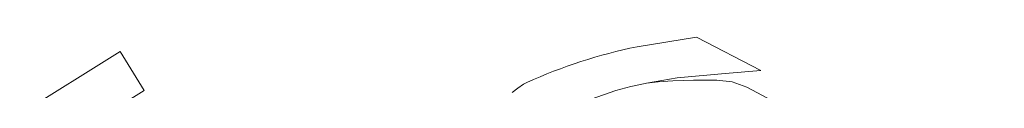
# Model space of a CAD drawing. Extents: x 154222 to 160093, y 456746 to 462495.
# Tile 240 of 256: x 158500 to 158577, y 461423 to 461427. Entities that reach past the tile are written whole.
import ezdxf

# ---------------------------------------------------------------- set-up
doc = ezdxf.new("R2010")
doc.units = 0
doc.header["$LTSCALE"] = 0.75
doc.layers.add('B-XX-VH-VERHARDING_ASFALT-GV', color=252, linetype='CONTINUOUS', lineweight=18)
doc.layers.add('B-XX-VH-VERHARDING_TEGEL-GV', color=252, linetype='CONTINUOUS', lineweight=18)

msp = doc.modelspace()

# ---------------------------------------------------------------- linework, layer by layer
at = {"layer": 'B-XX-VH-VERHARDING_ASFALT-GV'}
for points in [[(158544.881, 461422.278), (158546.825, 461422.958), (158547.998, 461423.286), (158549.126, 461423.511), (158549.23, 461423.535), (158551.64, 461423.96), (158555.408, 461424.313), (158558.204, 461424.542), (158553.163, 461427.156), (158548.49, 461426.397), (158547.932, 461426.279), (158547.376, 461426.154), (158546.823, 461426.02), (158546.27, 461425.879), (158545.72, 461425.73), (158545.172, 461425.574), (158544.627, 461425.409), (158544.083, 461425.238), (158543.542, 461425.058), (158543.004, 461424.871), (158542.468, 461424.676), (158541.936, 461424.474), (158541.406, 461424.264), (158540.879, 461424.047), (158540.355, 461423.823), (158539.834, 461423.591), (158539.58, 461423.475), (158539.124, 461423.148), (158538.674, 461422.814)], [(158500, 461416.858), (158509.789, 461422.975), (158507.885, 461426.021), (158500, 461421.101)]]:
    msp.add_lwpolyline(points, dxfattribs=at)
at = {"layer": 'B-XX-VH-VERHARDING_TEGEL-GV'}
msp.add_lwpolyline([(158577.339, 461412.475), (158557.117, 461423.23), (158555.955, 461423.646), (158554.749, 461423.767), (158552.938, 461423.785), (158551.293, 461423.726), (158550.157, 461423.651), (158549.23, 461423.535), (158549.126, 461423.511), (158547.998, 461423.286), (158546.825, 461422.958), (158544.881, 461422.278)], dxfattribs=at)

doc.saveas('drawing.dxf')
